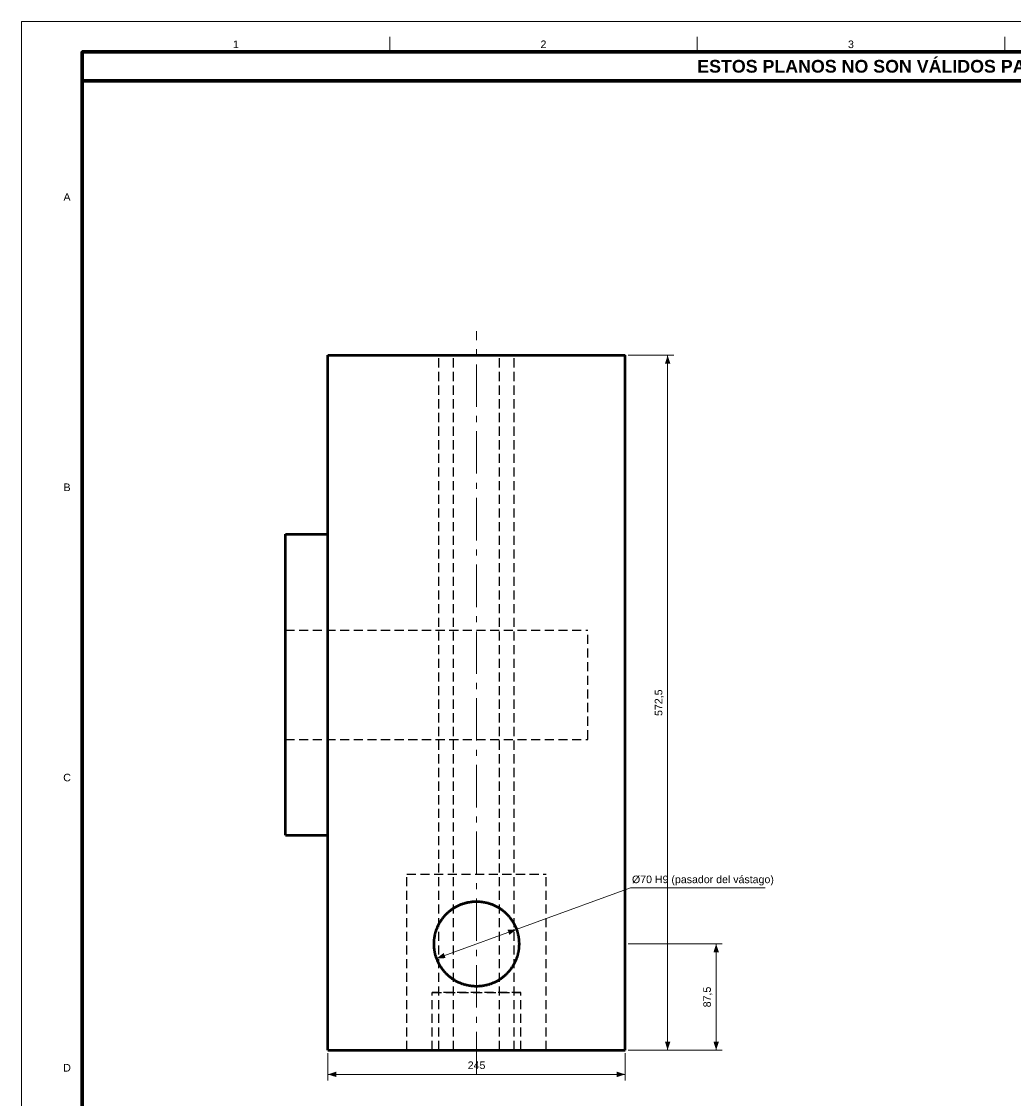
# Model space of a CAD drawing. Header units: millimetres. Extents: x 0 to 841, y 0 to 594.
# Tile 2 of 4: x 0 to 327, y 239 to 594. Entities that reach past the tile are written whole.
import ezdxf
from ezdxf.enums import TextEntityAlignment as Align

# ---------------------------------------------------------------- set-up
doc = ezdxf.new("R2010")
doc.units = ezdxf.units.MM
doc.linetypes.add('EJE', pattern=[22, 14, -3, 2, -3])
doc.linetypes.add('OCULTO', pattern=[4.5, 3, -1.5])
for name, color, linetype, lineweight in [('COTA', 7, 'CONTINUOUS', 18), ('EJE', 7, 'EJE', 18), ('FINA', 7, 'CONTINUOUS', 18), ('MARCO', 7, 'CONTINUOUS', 70), ('OCU', 7, 'OCULTO', 25), ('TXT', 7, 'CONTINUOUS', 25), ('VIS', 7, 'CONTINUOUS', 50)]:
    doc.layers.add(name, color=color, linetype=linetype, lineweight=lineweight)
doc.styles.add('STD', font='LiberationSans-Regular.ttf')
doc.styles.add('STDB', font='LiberationSans-Bold.ttf')

msp = doc.modelspace()

# ---------------------------------------------------------------- linework, layer by layer
at = {"layer": 'COTA'}
for p, q in [((200, 484), (215, 484)), ((213, 255), (213, 484)), ((136.84, 285.21), (200.74, 308.47)), ((200.74, 308.47), (245.14, 308.47)), ((200, 290), (231, 290)), ((229, 255), (229, 290)), ((101, 254), (101, 245)), ((199, 254), (199, 245)), ((200, 255), (215, 255)), ((200, 255), (231, 255)), ((101, 247), (199, 247))]:
    msp.add_line(p, q, dxfattribs=at)
for points in [[(213, 484), (212.1, 481.2), (213.9, 481.2)], [(163.16, 294.79), (160.22, 294.68), (160.83, 292.98)], [(229, 290), (228.1, 287.2), (229.9, 287.2)], [(136.84, 285.21), (139.78, 285.32), (139.17, 287.02)], [(213, 255), (213.9, 257.8), (212.1, 257.8)], [(229, 255), (229.9, 257.8), (228.1, 257.8)], [(101, 247), (103.8, 246.1), (103.8, 247.9)], [(199, 247), (196.2, 247.9), (196.2, 246.1)]]:
    msp.add_solid(points, dxfattribs=at)
at = {"layer": 'EJE'}
msp.add_line((150, 247), (150, 492), dxfattribs=at)
at = {"layer": 'FINA'}
for p, q in [((121.38, 584), (121.38, 589)), ((222.75, 584), (222.75, 589)), ((324.12, 584), (324.12, 589))]:
    msp.add_line(p, q, dxfattribs=at)
msp.add_lwpolyline([(0, 0), (841, 0), (841, 594), (0, 594)], close=True, dxfattribs=at)
at = {"layer": 'MARCO'}
for points in [[(20, 10), (831, 10), (831, 584), (20, 584)], [(20, 574.5), (831, 574.5), (831, 584), (20, 584)]]:
    msp.add_lwpolyline(points, close=True, dxfattribs=at)
at = {"layer": 'OCU'}
for points in [[(101, 484), (142.4, 484)], [(101, 425), (101, 484)], [(137.6, 255), (137.6, 484)], [(137.6, 255), (137.6, 484)], [(137.6, 484), (142.4, 484)], [(137.6, 484), (162.4, 484)], [(142.4, 255), (142.4, 484)], [(142.4, 255), (142.4, 484)], [(157.6, 484), (199, 484)], [(157.6, 484), (162.4, 484)], [(157.6, 255), (157.6, 484)], [(157.6, 255), (157.6, 484)], [(162.4, 255), (162.4, 484)], [(162.4, 255), (162.4, 484)], [(199, 255), (199, 484)], [(87, 425), (101, 425)], [(87, 325.8), (87, 425)], [(101, 325.8), (101, 425)], [(87, 393.4), (87, 357.4)], [(87, 393.4), (87, 357.4)], [(87, 393.4), (186.74, 393.4)], [(87, 393.4), (186.74, 393.4)], [(186.74, 357.4), (186.74, 393.4)], [(186.74, 357.4), (186.74, 393.4)], [(87, 357.4), (186.74, 357.4)], [(87, 357.4), (186.74, 357.4)], [(87, 325.8), (101, 325.8)], [(101, 255), (101, 325.8)], [(127, 255), (127, 313)], [(127, 313), (173, 313)], [(127, 255), (127, 313)], [(127, 313), (173, 313)], [(173, 255), (173, 313)], [(173, 255), (173, 313)], [(164, 290), (164, 289.76), (163.99, 289.52), (163.98, 289.28), (163.97, 289.04), (163.95, 288.8), (163.93, 288.56), (163.9, 288.32), (163.87, 288.08), (163.83, 287.85), (163.79, 287.61), (163.75, 287.37), (163.7, 287.14), (163.65, 286.9), (163.6, 286.67), (163.54, 286.43), (163.48, 286.2), (163.41, 285.97), (163.34, 285.74), (163.26, 285.51), (163.18, 285.29), (163.1, 285.06), (163.01, 284.84), (162.92, 284.61), (162.83, 284.39), (162.73, 284.17), (162.63, 283.96), (162.52, 283.74), (162.41, 283.53), (162.3, 283.31), (162.18, 283.1), (162.06, 282.9), (161.94, 282.69), (161.81, 282.49), (161.68, 282.28), (161.55, 282.09), (161.41, 281.89), (161.27, 281.69), (161.13, 281.5), (160.98, 281.31), (160.83, 281.12), (160.67, 280.94), (160.52, 280.76), (160.36, 280.58), (160.19, 280.4), (160.03, 280.23), (159.86, 280.06), (159.68, 279.89), (159.51, 279.73), (159.33, 279.56), (159.15, 279.41), (158.97, 279.25), (158.78, 279.1), (158.59, 278.95), (158.4, 278.8), (158.21, 278.66), (158.01, 278.52), (157.82, 278.38), (157.61, 278.25), (157.41, 278.12), (157.21, 278), (157, 277.88), (156.79, 277.76), (156.58, 277.64), (156.37, 277.53), (156.15, 277.42), (155.93, 277.32), (155.72, 277.22), (155.5, 277.12), (155.27, 277.03), (155.05, 276.94), (154.83, 276.86), (154.6, 276.78), (154.37, 276.7), (154.14, 276.63), (153.91, 276.56), (153.68, 276.49), (153.45, 276.43), (153.22, 276.37), (152.98, 276.32), (152.75, 276.27), (152.51, 276.23), (152.27, 276.19), (152.04, 276.15), (151.8, 276.12), (151.56, 276.09), (151.32, 276.06), (151.08, 276.04), (150.84, 276.03), (150.6, 276.01), (150.36, 276), (150.12, 276), (149.88, 276), (149.64, 276), (149.4, 276.01), (149.16, 276.03), (148.92, 276.04), (148.68, 276.06), (148.44, 276.09), (148.2, 276.12), (147.96, 276.15), (147.73, 276.19), (147.49, 276.23), (147.25, 276.27), (147.02, 276.32), (146.78, 276.37), (146.55, 276.43), (146.32, 276.49), (146.09, 276.56), (145.86, 276.63), (145.63, 276.7), (145.4, 276.78), (145.17, 276.86), (144.95, 276.94), (144.73, 277.03), (144.5, 277.12), (144.28, 277.22), (144.07, 277.32), (143.85, 277.42), (143.63, 277.53), (143.42, 277.64), (143.21, 277.76), (143, 277.88), (142.79, 278), (142.59, 278.12), (142.39, 278.25), (142.18, 278.38), (141.99, 278.52), (141.79, 278.66), (141.6, 278.8), (141.41, 278.95), (141.22, 279.1), (141.03, 279.25), (140.85, 279.41), (140.67, 279.56), (140.49, 279.73), (140.32, 279.89), (140.14, 280.06), (139.97, 280.23), (139.81, 280.4), (139.64, 280.58), (139.48, 280.76), (139.33, 280.94), (139.17, 281.12), (139.02, 281.31), (138.87, 281.5), (138.73, 281.69), (138.59, 281.89), (138.45, 282.09), (138.32, 282.28), (138.19, 282.49), (138.06, 282.69), (137.94, 282.9), (137.82, 283.1), (137.7, 283.31), (137.59, 283.53), (137.48, 283.74), (137.37, 283.96), (137.27, 284.17), (137.17, 284.39), (137.08, 284.61), (136.99, 284.84), (136.9, 285.06), (136.82, 285.29), (136.74, 285.51), (136.66, 285.74), (136.59, 285.97), (136.52, 286.2), (136.46, 286.43), (136.4, 286.67), (136.35, 286.9), (136.3, 287.14), (136.25, 287.37), (136.21, 287.61), (136.17, 287.85), (136.13, 288.08), (136.1, 288.32), (136.07, 288.56), (136.05, 288.8), (136.03, 289.04), (136.02, 289.28), (136.01, 289.52), (136, 289.76), (136, 290), (136, 290.24), (136.01, 290.48), (136.02, 290.72), (136.03, 290.96), (136.05, 291.2), (136.07, 291.44), (136.1, 291.68), (136.13, 291.92), (136.17, 292.15), (136.21, 292.39), (136.25, 292.63), (136.3, 292.86), (136.35, 293.1), (136.4, 293.33), (136.46, 293.57), (136.52, 293.8), (136.59, 294.03), (136.66, 294.26), (136.74, 294.49), (136.82, 294.71), (136.9, 294.94), (136.99, 295.16), (137.08, 295.39), (137.17, 295.61), (137.27, 295.83), (137.37, 296.04), (137.48, 296.26), (137.59, 296.47), (137.7, 296.69), (137.82, 296.9), (137.94, 297.1), (138.06, 297.31), (138.19, 297.51), (138.32, 297.72), (138.45, 297.91), (138.59, 298.11), (138.73, 298.31), (138.87, 298.5), (139.02, 298.69), (139.17, 298.88), (139.33, 299.06), (139.48, 299.24), (139.64, 299.42), (139.81, 299.6), (139.97, 299.77), (140.14, 299.94), (140.32, 300.11), (140.49, 300.27), (140.67, 300.44), (140.85, 300.59), (141.03, 300.75), (141.22, 300.9), (141.41, 301.05), (141.6, 301.2), (141.79, 301.34), (141.99, 301.48), (142.18, 301.62), (142.39, 301.75), (142.59, 301.88), (142.79, 302), (143, 302.12), (143.21, 302.24), (143.42, 302.36), (143.63, 302.47), (143.85, 302.58), (144.07, 302.68), (144.28, 302.78), (144.5, 302.88), (144.73, 302.97), (144.95, 303.06), (145.17, 303.14), (145.4, 303.22), (145.63, 303.3), (145.86, 303.37), (146.09, 303.44), (146.32, 303.51), (146.55, 303.57), (146.78, 303.63), (147.02, 303.68), (147.25, 303.73), (147.49, 303.77), (147.73, 303.81), (147.96, 303.85), (148.2, 303.88), (148.44, 303.91), (148.68, 303.94), (148.92, 303.96), (149.16, 303.97), (149.4, 303.99), (149.64, 304), (149.88, 304), (150.12, 304), (150.36, 304), (150.6, 303.99), (150.84, 303.97), (151.08, 303.96), (151.32, 303.94), (151.56, 303.91), (151.8, 303.88), (152.04, 303.85), (152.27, 303.81), (152.51, 303.77), (152.75, 303.73), (152.98, 303.68), (153.22, 303.63), (153.45, 303.57), (153.68, 303.51), (153.91, 303.44), (154.14, 303.37), (154.37, 303.3), (154.6, 303.22), (154.83, 303.14), (155.05, 303.06), (155.27, 302.97), (155.5, 302.88), (155.72, 302.78), (155.93, 302.68), (156.15, 302.58), (156.37, 302.47), (156.58, 302.36), (156.79, 302.24), (157, 302.12), (157.21, 302), (157.41, 301.88), (157.61, 301.75), (157.82, 301.62), (158.01, 301.48), (158.21, 301.34), (158.4, 301.2), (158.59, 301.05), (158.78, 300.9), (158.97, 300.75), (159.15, 300.59), (159.33, 300.44), (159.51, 300.27), (159.68, 300.11), (159.86, 299.94), (160.03, 299.77), (160.19, 299.6), (160.36, 299.42), (160.52, 299.24), (160.67, 299.06), (160.83, 298.88), (160.98, 298.69), (161.13, 298.5), (161.27, 298.31), (161.41, 298.11), (161.55, 297.91), (161.68, 297.72), (161.81, 297.51), (161.94, 297.31), (162.06, 297.1), (162.18, 296.9), (162.3, 296.69), (162.41, 296.47), (162.52, 296.26), (162.63, 296.04), (162.73, 295.83), (162.83, 295.61), (162.92, 295.39), (163.01, 295.16), (163.1, 294.94), (163.18, 294.71), (163.26, 294.49), (163.34, 294.26), (163.41, 294.03), (163.48, 293.8), (163.54, 293.57), (163.6, 293.33), (163.65, 293.1), (163.7, 292.86), (163.75, 292.63), (163.79, 292.39), (163.83, 292.15), (163.87, 291.92), (163.9, 291.68), (163.93, 291.44), (163.95, 291.2), (163.97, 290.96), (163.98, 290.72), (163.99, 290.48), (164, 290.24), (164, 290)], [(164, 290), (164, 289.76), (163.99, 289.52), (163.98, 289.28), (163.97, 289.04), (163.95, 288.8), (163.93, 288.56), (163.9, 288.32), (163.87, 288.08), (163.83, 287.85), (163.79, 287.61), (163.75, 287.37), (163.7, 287.14), (163.65, 286.9), (163.6, 286.67), (163.54, 286.43), (163.48, 286.2), (163.41, 285.97), (163.34, 285.74), (163.26, 285.51), (163.18, 285.29), (163.1, 285.06), (163.01, 284.84), (162.92, 284.61), (162.83, 284.39), (162.73, 284.17), (162.63, 283.96), (162.52, 283.74), (162.41, 283.53), (162.3, 283.31), (162.18, 283.1), (162.06, 282.9), (161.94, 282.69), (161.81, 282.49), (161.68, 282.28), (161.55, 282.09), (161.41, 281.89), (161.27, 281.69), (161.13, 281.5), (160.98, 281.31), (160.83, 281.12), (160.67, 280.94), (160.52, 280.76), (160.36, 280.58), (160.19, 280.4), (160.03, 280.23), (159.86, 280.06), (159.68, 279.89), (159.51, 279.73), (159.33, 279.56), (159.15, 279.41), (158.97, 279.25), (158.78, 279.1), (158.59, 278.95), (158.4, 278.8), (158.21, 278.66), (158.01, 278.52), (157.82, 278.38), (157.61, 278.25), (157.41, 278.12), (157.21, 278), (157, 277.88), (156.79, 277.76), (156.58, 277.64), (156.37, 277.53), (156.15, 277.42), (155.93, 277.32), (155.72, 277.22), (155.5, 277.12), (155.27, 277.03), (155.05, 276.94), (154.83, 276.86), (154.6, 276.78), (154.37, 276.7), (154.14, 276.63), (153.91, 276.56), (153.68, 276.49), (153.45, 276.43), (153.22, 276.37), (152.98, 276.32), (152.75, 276.27), (152.51, 276.23), (152.27, 276.19), (152.04, 276.15), (151.8, 276.12), (151.56, 276.09), (151.32, 276.06), (151.08, 276.04), (150.84, 276.03), (150.6, 276.01), (150.36, 276), (150.12, 276), (149.88, 276), (149.64, 276), (149.4, 276.01), (149.16, 276.03), (148.92, 276.04), (148.68, 276.06), (148.44, 276.09), (148.2, 276.12), (147.96, 276.15), (147.73, 276.19), (147.49, 276.23), (147.25, 276.27), (147.02, 276.32), (146.78, 276.37), (146.55, 276.43), (146.32, 276.49), (146.09, 276.56), (145.86, 276.63), (145.63, 276.7), (145.4, 276.78), (145.17, 276.86), (144.95, 276.94), (144.73, 277.03), (144.5, 277.12), (144.28, 277.22), (144.07, 277.32), (143.85, 277.42), (143.63, 277.53), (143.42, 277.64), (143.21, 277.76), (143, 277.88), (142.79, 278), (142.59, 278.12), (142.39, 278.25), (142.18, 278.38), (141.99, 278.52), (141.79, 278.66), (141.6, 278.8), (141.41, 278.95), (141.22, 279.1), (141.03, 279.25), (140.85, 279.41), (140.67, 279.56), (140.49, 279.73), (140.32, 279.89), (140.14, 280.06), (139.97, 280.23), (139.81, 280.4), (139.64, 280.58), (139.48, 280.76), (139.33, 280.94), (139.17, 281.12), (139.02, 281.31), (138.87, 281.5), (138.73, 281.69), (138.59, 281.89), (138.45, 282.09), (138.32, 282.28), (138.19, 282.49), (138.06, 282.69), (137.94, 282.9), (137.82, 283.1), (137.7, 283.31), (137.59, 283.53), (137.48, 283.74), (137.37, 283.96), (137.27, 284.17), (137.17, 284.39), (137.08, 284.61), (136.99, 284.84), (136.9, 285.06), (136.82, 285.29), (136.74, 285.51), (136.66, 285.74), (136.59, 285.97), (136.52, 286.2), (136.46, 286.43), (136.4, 286.67), (136.35, 286.9), (136.3, 287.14), (136.25, 287.37), (136.21, 287.61), (136.17, 287.85), (136.13, 288.08), (136.1, 288.32), (136.07, 288.56), (136.05, 288.8), (136.03, 289.04), (136.02, 289.28), (136.01, 289.52), (136, 289.76), (136, 290), (136, 290.24), (136.01, 290.48), (136.02, 290.72), (136.03, 290.96), (136.05, 291.2), (136.07, 291.44), (136.1, 291.68), (136.13, 291.92), (136.17, 292.15), (136.21, 292.39), (136.25, 292.63), (136.3, 292.86), (136.35, 293.1), (136.4, 293.33), (136.46, 293.57), (136.52, 293.8), (136.59, 294.03), (136.66, 294.26), (136.74, 294.49), (136.82, 294.71), (136.9, 294.94), (136.99, 295.16), (137.08, 295.39), (137.17, 295.61), (137.27, 295.83), (137.37, 296.04), (137.48, 296.26), (137.59, 296.47), (137.7, 296.69), (137.82, 296.9), (137.94, 297.1), (138.06, 297.31), (138.19, 297.51), (138.32, 297.72), (138.45, 297.91), (138.59, 298.11), (138.73, 298.31), (138.87, 298.5), (139.02, 298.69), (139.17, 298.88), (139.33, 299.06), (139.48, 299.24), (139.64, 299.42), (139.81, 299.6), (139.97, 299.77), (140.14, 299.94), (140.32, 300.11), (140.49, 300.27), (140.67, 300.44), (140.85, 300.59), (141.03, 300.75), (141.22, 300.9), (141.41, 301.05), (141.6, 301.2), (141.79, 301.34), (141.99, 301.48), (142.18, 301.62), (142.39, 301.75), (142.59, 301.88), (142.79, 302), (143, 302.12), (143.21, 302.24), (143.42, 302.36), (143.63, 302.47), (143.85, 302.58), (144.07, 302.68), (144.28, 302.78), (144.5, 302.88), (144.73, 302.97), (144.95, 303.06), (145.17, 303.14), (145.4, 303.22), (145.63, 303.3), (145.86, 303.37), (146.09, 303.44), (146.32, 303.51), (146.55, 303.57), (146.78, 303.63), (147.02, 303.68), (147.25, 303.73), (147.49, 303.77), (147.73, 303.81), (147.96, 303.85), (148.2, 303.88), (148.44, 303.91), (148.68, 303.94), (148.92, 303.96), (149.16, 303.97), (149.4, 303.99), (149.64, 304), (149.88, 304), (150.12, 304), (150.36, 304), (150.6, 303.99), (150.84, 303.97), (151.08, 303.96), (151.32, 303.94), (151.56, 303.91), (151.8, 303.88), (152.04, 303.85), (152.27, 303.81), (152.51, 303.77), (152.75, 303.73), (152.98, 303.68), (153.22, 303.63), (153.45, 303.57), (153.68, 303.51), (153.91, 303.44), (154.14, 303.37), (154.37, 303.3), (154.6, 303.22), (154.83, 303.14), (155.05, 303.06), (155.27, 302.97), (155.5, 302.88), (155.72, 302.78), (155.93, 302.68), (156.15, 302.58), (156.37, 302.47), (156.58, 302.36), (156.79, 302.24), (157, 302.12), (157.21, 302), (157.41, 301.88), (157.61, 301.75), (157.82, 301.62), (158.01, 301.48), (158.21, 301.34), (158.4, 301.2), (158.59, 301.05), (158.78, 300.9), (158.97, 300.75), (159.15, 300.59), (159.33, 300.44), (159.51, 300.27), (159.68, 300.11), (159.86, 299.94), (160.03, 299.77), (160.19, 299.6), (160.36, 299.42), (160.52, 299.24), (160.67, 299.06), (160.83, 298.88), (160.98, 298.69), (161.13, 298.5), (161.27, 298.31), (161.41, 298.11), (161.55, 297.91), (161.68, 297.72), (161.81, 297.51), (161.94, 297.31), (162.06, 297.1), (162.18, 296.9), (162.3, 296.69), (162.41, 296.47), (162.52, 296.26), (162.63, 296.04), (162.73, 295.83), (162.83, 295.61), (162.92, 295.39), (163.01, 295.16), (163.1, 294.94), (163.18, 294.71), (163.26, 294.49), (163.34, 294.26), (163.41, 294.03), (163.48, 293.8), (163.54, 293.57), (163.6, 293.33), (163.65, 293.1), (163.7, 292.86), (163.75, 292.63), (163.79, 292.39), (163.83, 292.15), (163.87, 291.92), (163.9, 291.68), (163.93, 291.44), (163.95, 291.2), (163.97, 290.96), (163.98, 290.72), (163.99, 290.48), (164, 290.24), (164, 290)], [(164, 290), (164, 290.24), (163.99, 290.48), (163.98, 290.72), (163.97, 290.96), (163.95, 291.2), (163.93, 291.44), (163.9, 291.68), (163.87, 291.92), (163.83, 292.15), (163.79, 292.39), (163.75, 292.63), (163.7, 292.86), (163.65, 293.1), (163.6, 293.33), (163.54, 293.57), (163.48, 293.8), (163.41, 294.03), (163.34, 294.26), (163.26, 294.49), (163.18, 294.71), (163.1, 294.94), (163.01, 295.16), (162.92, 295.39), (162.83, 295.61), (162.73, 295.83), (162.63, 296.04), (162.52, 296.26), (162.41, 296.47), (162.3, 296.69), (162.18, 296.9), (162.06, 297.1), (161.94, 297.31), (161.81, 297.51), (161.68, 297.72), (161.55, 297.91), (161.41, 298.11), (161.27, 298.31), (161.13, 298.5), (160.98, 298.69), (160.83, 298.88), (160.67, 299.06), (160.52, 299.24), (160.36, 299.42), (160.19, 299.6), (160.03, 299.77), (159.86, 299.94), (159.68, 300.11), (159.51, 300.27), (159.33, 300.44), (159.15, 300.59), (158.97, 300.75), (158.78, 300.9), (158.59, 301.05), (158.4, 301.2), (158.21, 301.34), (158.01, 301.48), (157.82, 301.62), (157.61, 301.75), (157.41, 301.88), (157.21, 302), (157, 302.12), (156.79, 302.24), (156.58, 302.36), (156.37, 302.47), (156.15, 302.58), (155.93, 302.68), (155.72, 302.78), (155.5, 302.88), (155.27, 302.97), (155.05, 303.06), (154.83, 303.14), (154.6, 303.22), (154.37, 303.3), (154.14, 303.37), (153.91, 303.44), (153.68, 303.51), (153.45, 303.57), (153.22, 303.63), (152.98, 303.68), (152.75, 303.73), (152.51, 303.77), (152.27, 303.81), (152.04, 303.85), (151.8, 303.88), (151.56, 303.91), (151.32, 303.94), (151.08, 303.96), (150.84, 303.97), (150.6, 303.99), (150.36, 304), (150.12, 304), (149.88, 304), (149.64, 304), (149.4, 303.99), (149.16, 303.97), (148.92, 303.96), (148.68, 303.94), (148.44, 303.91), (148.2, 303.88), (147.96, 303.85), (147.73, 303.81), (147.49, 303.77), (147.25, 303.73), (147.02, 303.68), (146.78, 303.63), (146.55, 303.57), (146.32, 303.51), (146.09, 303.44), (145.86, 303.37), (145.63, 303.3), (145.4, 303.22), (145.17, 303.14), (144.95, 303.06), (144.73, 302.97), (144.5, 302.88), (144.28, 302.78), (144.07, 302.68), (143.85, 302.58), (143.63, 302.47), (143.42, 302.36), (143.21, 302.24), (143, 302.12), (142.79, 302), (142.59, 301.88), (142.39, 301.75), (142.18, 301.62), (141.99, 301.48), (141.79, 301.34), (141.6, 301.2), (141.41, 301.05), (141.22, 300.9), (141.03, 300.75), (140.85, 300.59), (140.67, 300.44), (140.49, 300.27), (140.32, 300.11), (140.14, 299.94), (139.97, 299.77), (139.81, 299.6), (139.64, 299.42), (139.48, 299.24), (139.33, 299.06), (139.17, 298.88), (139.02, 298.69), (138.87, 298.5), (138.73, 298.31), (138.59, 298.11), (138.45, 297.91), (138.32, 297.72), (138.19, 297.51), (138.06, 297.31), (137.94, 297.1), (137.82, 296.9), (137.7, 296.69), (137.59, 296.47), (137.48, 296.26), (137.37, 296.04), (137.27, 295.83), (137.17, 295.61), (137.08, 295.39), (136.99, 295.16), (136.9, 294.94), (136.82, 294.71), (136.74, 294.49), (136.66, 294.26), (136.59, 294.03), (136.52, 293.8), (136.46, 293.57), (136.4, 293.33), (136.35, 293.1), (136.3, 292.86), (136.25, 292.63), (136.21, 292.39), (136.17, 292.15), (136.13, 291.92), (136.1, 291.68), (136.07, 291.44), (136.05, 291.2), (136.03, 290.96), (136.02, 290.72), (136.01, 290.48), (136, 290.24), (136, 290), (136, 289.76), (136.01, 289.52), (136.02, 289.28), (136.03, 289.04), (136.05, 288.8), (136.07, 288.56), (136.1, 288.32), (136.13, 288.08), (136.17, 287.85), (136.21, 287.61), (136.25, 287.37), (136.3, 287.14), (136.35, 286.9), (136.4, 286.67), (136.46, 286.43), (136.52, 286.2), (136.59, 285.97), (136.66, 285.74), (136.74, 285.51), (136.82, 285.29), (136.9, 285.06), (136.99, 284.84), (137.08, 284.61), (137.17, 284.39), (137.27, 284.17), (137.37, 283.96), (137.48, 283.74), (137.59, 283.53), (137.7, 283.31), (137.82, 283.1), (137.94, 282.9), (138.06, 282.69), (138.19, 282.49), (138.32, 282.28), (138.45, 282.09), (138.59, 281.89), (138.73, 281.69), (138.87, 281.5), (139.02, 281.31), (139.17, 281.12), (139.33, 280.94), (139.48, 280.76), (139.64, 280.58), (139.81, 280.4), (139.97, 280.23), (140.14, 280.06), (140.32, 279.89), (140.49, 279.73), (140.67, 279.56), (140.85, 279.41), (141.03, 279.25), (141.22, 279.1), (141.41, 278.95), (141.6, 278.8), (141.79, 278.66), (141.99, 278.52), (142.18, 278.38), (142.39, 278.25), (142.59, 278.12), (142.79, 278), (143, 277.88), (143.21, 277.76), (143.42, 277.64), (143.63, 277.53), (143.85, 277.42), (144.07, 277.32), (144.28, 277.22), (144.5, 277.12), (144.73, 277.03), (144.95, 276.94), (145.17, 276.86), (145.4, 276.78), (145.63, 276.7), (145.86, 276.63), (146.09, 276.56), (146.32, 276.49), (146.55, 276.43), (146.78, 276.37), (147.02, 276.32), (147.25, 276.27), (147.49, 276.23), (147.73, 276.19), (147.96, 276.15), (148.2, 276.12), (148.44, 276.09), (148.68, 276.06), (148.92, 276.04), (149.16, 276.03), (149.4, 276.01), (149.64, 276), (149.88, 276), (150.12, 276), (150.36, 276), (150.6, 276.01), (150.84, 276.03), (151.08, 276.04), (151.32, 276.06), (151.56, 276.09), (151.8, 276.12), (152.04, 276.15), (152.27, 276.19), (152.51, 276.23), (152.75, 276.27), (152.98, 276.32), (153.22, 276.37), (153.45, 276.43), (153.68, 276.49), (153.91, 276.56), (154.14, 276.63), (154.37, 276.7), (154.6, 276.78), (154.83, 276.86), (155.05, 276.94), (155.27, 277.03), (155.5, 277.12), (155.72, 277.22), (155.93, 277.32), (156.15, 277.42), (156.37, 277.53), (156.58, 277.64), (156.79, 277.76), (157, 277.88), (157.21, 278), (157.41, 278.12), (157.61, 278.25), (157.82, 278.38), (158.01, 278.52), (158.21, 278.66), (158.4, 278.8), (158.59, 278.95), (158.78, 279.1), (158.97, 279.25), (159.15, 279.41), (159.33, 279.56), (159.51, 279.73), (159.68, 279.89), (159.86, 280.06), (160.03, 280.23), (160.19, 280.4), (160.36, 280.58), (160.52, 280.76), (160.67, 280.94), (160.83, 281.12), (160.98, 281.31), (161.13, 281.5), (161.27, 281.69), (161.41, 281.89), (161.55, 282.09), (161.68, 282.28), (161.81, 282.49), (161.94, 282.69), (162.06, 282.9), (162.18, 283.1), (162.3, 283.31), (162.41, 283.53), (162.52, 283.74), (162.63, 283.96), (162.73, 284.17), (162.83, 284.39), (162.92, 284.61), (163.01, 284.84), (163.1, 285.06), (163.18, 285.29), (163.26, 285.51), (163.34, 285.74), (163.41, 285.97), (163.48, 286.2), (163.54, 286.43), (163.6, 286.67), (163.65, 286.9), (163.7, 287.14), (163.75, 287.37), (163.79, 287.61), (163.83, 287.85), (163.87, 288.08), (163.9, 288.32), (163.93, 288.56), (163.95, 288.8), (163.97, 289.04), (163.98, 289.28), (163.99, 289.52), (164, 289.76), (164, 290)], [(164.6, 274), (135.4, 274)], [(135.4, 255), (135.4, 274)], [(135.4, 255), (135.4, 274)], [(135.4, 274), (164.6, 274)], [(164.6, 274), (135.4, 274)], [(135.4, 255), (135.4, 274)], [(135.4, 255), (135.4, 274)], [(135.4, 274), (164.6, 274)], [(164.6, 255), (164.6, 274)], [(164.6, 255), (164.6, 274)], [(164.6, 255), (164.6, 274)], [(164.6, 255), (164.6, 274)], [(101, 255), (142.4, 255)], [(127, 255), (135.4, 255)], [(127, 255), (135.4, 255)], [(135.4, 255), (164.6, 255)], [(135.4, 255), (164.6, 255)], [(137.6, 255), (162.4, 255)], [(137.6, 255), (142.4, 255)], [(157.6, 255), (162.4, 255)], [(157.6, 255), (199, 255)], [(164.6, 255), (173, 255)], [(164.6, 255), (173, 255)]]:
    msp.add_lwpolyline(points, dxfattribs=at)
at = {"layer": 'VIS'}
for points in [[(101, 484), (199, 484)], [(101, 425), (101, 484)], [(199, 255), (199, 484)], [(87, 425), (101, 425)], [(87, 325.8), (87, 425)], [(101, 325.8), (101, 425)], [(87, 325.8), (101, 325.8)], [(101, 255), (101, 325.8)], [(164, 290), (164, 289.76), (163.99, 289.52), (163.98, 289.28), (163.97, 289.04), (163.95, 288.8), (163.93, 288.56), (163.9, 288.32), (163.87, 288.08), (163.83, 287.85), (163.79, 287.61), (163.75, 287.37), (163.7, 287.14), (163.65, 286.9), (163.6, 286.67), (163.54, 286.43), (163.48, 286.2), (163.41, 285.97), (163.34, 285.74), (163.26, 285.51), (163.18, 285.29), (163.1, 285.06), (163.01, 284.84), (162.92, 284.61), (162.83, 284.39), (162.73, 284.17), (162.63, 283.96), (162.52, 283.74), (162.41, 283.53), (162.3, 283.31), (162.18, 283.1), (162.06, 282.9), (161.94, 282.69), (161.81, 282.49), (161.68, 282.28), (161.55, 282.09), (161.41, 281.89), (161.27, 281.69), (161.13, 281.5), (160.98, 281.31), (160.83, 281.12), (160.67, 280.94), (160.52, 280.76), (160.36, 280.58), (160.19, 280.4), (160.03, 280.23), (159.86, 280.06), (159.68, 279.89), (159.51, 279.73), (159.33, 279.56), (159.15, 279.41), (158.97, 279.25), (158.78, 279.1), (158.59, 278.95), (158.4, 278.8), (158.21, 278.66), (158.01, 278.52), (157.82, 278.38), (157.61, 278.25), (157.41, 278.12), (157.21, 278), (157, 277.88), (156.79, 277.76), (156.58, 277.64), (156.37, 277.53), (156.15, 277.42), (155.93, 277.32), (155.72, 277.22), (155.5, 277.12), (155.27, 277.03), (155.05, 276.94), (154.83, 276.86), (154.6, 276.78), (154.37, 276.7), (154.14, 276.63), (153.91, 276.56), (153.68, 276.49), (153.45, 276.43), (153.22, 276.37), (152.98, 276.32), (152.75, 276.27), (152.51, 276.23), (152.27, 276.19), (152.04, 276.15), (151.8, 276.12), (151.56, 276.09), (151.32, 276.06), (151.08, 276.04), (150.84, 276.03), (150.6, 276.01), (150.36, 276), (150.12, 276), (149.88, 276), (149.64, 276), (149.4, 276.01), (149.16, 276.03), (148.92, 276.04), (148.68, 276.06), (148.44, 276.09), (148.2, 276.12), (147.96, 276.15), (147.73, 276.19), (147.49, 276.23), (147.25, 276.27), (147.02, 276.32), (146.78, 276.37), (146.55, 276.43), (146.32, 276.49), (146.09, 276.56), (145.86, 276.63), (145.63, 276.7), (145.4, 276.78), (145.17, 276.86), (144.95, 276.94), (144.73, 277.03), (144.5, 277.12), (144.28, 277.22), (144.07, 277.32), (143.85, 277.42), (143.63, 277.53), (143.42, 277.64), (143.21, 277.76), (143, 277.88), (142.79, 278), (142.59, 278.12), (142.39, 278.25), (142.18, 278.38), (141.99, 278.52), (141.79, 278.66), (141.6, 278.8), (141.41, 278.95), (141.22, 279.1), (141.03, 279.25), (140.85, 279.41), (140.67, 279.56), (140.49, 279.73), (140.32, 279.89), (140.14, 280.06), (139.97, 280.23), (139.81, 280.4), (139.64, 280.58), (139.48, 280.76), (139.33, 280.94), (139.17, 281.12), (139.02, 281.31), (138.87, 281.5), (138.73, 281.69), (138.59, 281.89), (138.45, 282.09), (138.32, 282.28), (138.19, 282.49), (138.06, 282.69), (137.94, 282.9), (137.82, 283.1), (137.7, 283.31), (137.59, 283.53), (137.48, 283.74), (137.37, 283.96), (137.27, 284.17), (137.17, 284.39), (137.08, 284.61), (136.99, 284.84), (136.9, 285.06), (136.82, 285.29), (136.74, 285.51), (136.66, 285.74), (136.59, 285.97), (136.52, 286.2), (136.46, 286.43), (136.4, 286.67), (136.35, 286.9), (136.3, 287.14), (136.25, 287.37), (136.21, 287.61), (136.17, 287.85), (136.13, 288.08), (136.1, 288.32), (136.07, 288.56), (136.05, 288.8), (136.03, 289.04), (136.02, 289.28), (136.01, 289.52), (136, 289.76), (136, 290), (136, 290.24), (136.01, 290.48), (136.02, 290.72), (136.03, 290.96), (136.05, 291.2), (136.07, 291.44), (136.1, 291.68), (136.13, 291.92), (136.17, 292.15), (136.21, 292.39), (136.25, 292.63), (136.3, 292.86), (136.35, 293.1), (136.4, 293.33), (136.46, 293.57), (136.52, 293.8), (136.59, 294.03), (136.66, 294.26), (136.74, 294.49), (136.82, 294.71), (136.9, 294.94), (136.99, 295.16), (137.08, 295.39), (137.17, 295.61), (137.27, 295.83), (137.37, 296.04), (137.48, 296.26), (137.59, 296.47), (137.7, 296.69), (137.82, 296.9), (137.94, 297.1), (138.06, 297.31), (138.19, 297.51), (138.32, 297.72), (138.45, 297.91), (138.59, 298.11), (138.73, 298.31), (138.87, 298.5), (139.02, 298.69), (139.17, 298.88), (139.33, 299.06), (139.48, 299.24), (139.64, 299.42), (139.81, 299.6), (139.97, 299.77), (140.14, 299.94), (140.32, 300.11), (140.49, 300.27), (140.67, 300.44), (140.85, 300.59), (141.03, 300.75), (141.22, 300.9), (141.41, 301.05), (141.6, 301.2), (141.79, 301.34), (141.99, 301.48), (142.18, 301.62), (142.39, 301.75), (142.59, 301.88), (142.79, 302), (143, 302.12), (143.21, 302.24), (143.42, 302.36), (143.63, 302.47), (143.85, 302.58), (144.07, 302.68), (144.28, 302.78), (144.5, 302.88), (144.73, 302.97), (144.95, 303.06), (145.17, 303.14), (145.4, 303.22), (145.63, 303.3), (145.86, 303.37), (146.09, 303.44), (146.32, 303.51), (146.55, 303.57), (146.78, 303.63), (147.02, 303.68), (147.25, 303.73), (147.49, 303.77), (147.73, 303.81), (147.96, 303.85), (148.2, 303.88), (148.44, 303.91), (148.68, 303.94), (148.92, 303.96), (149.16, 303.97), (149.4, 303.99), (149.64, 304), (149.88, 304), (150.12, 304), (150.36, 304), (150.6, 303.99), (150.84, 303.97), (151.08, 303.96), (151.32, 303.94), (151.56, 303.91), (151.8, 303.88), (152.04, 303.85), (152.27, 303.81), (152.51, 303.77), (152.75, 303.73), (152.98, 303.68), (153.22, 303.63), (153.45, 303.57), (153.68, 303.51), (153.91, 303.44), (154.14, 303.37), (154.37, 303.3), (154.6, 303.22), (154.83, 303.14), (155.05, 303.06), (155.27, 302.97), (155.5, 302.88), (155.72, 302.78), (155.93, 302.68), (156.15, 302.58), (156.37, 302.47), (156.58, 302.36), (156.79, 302.24), (157, 302.12), (157.21, 302), (157.41, 301.88), (157.61, 301.75), (157.82, 301.62), (158.01, 301.48), (158.21, 301.34), (158.4, 301.2), (158.59, 301.05), (158.78, 300.9), (158.97, 300.75), (159.15, 300.59), (159.33, 300.44), (159.51, 300.27), (159.68, 300.11), (159.86, 299.94), (160.03, 299.77), (160.19, 299.6), (160.36, 299.42), (160.52, 299.24), (160.67, 299.06), (160.83, 298.88), (160.98, 298.69), (161.13, 298.5), (161.27, 298.31), (161.41, 298.11), (161.55, 297.91), (161.68, 297.72), (161.81, 297.51), (161.94, 297.31), (162.06, 297.1), (162.18, 296.9), (162.3, 296.69), (162.41, 296.47), (162.52, 296.26), (162.63, 296.04), (162.73, 295.83), (162.83, 295.61), (162.92, 295.39), (163.01, 295.16), (163.1, 294.94), (163.18, 294.71), (163.26, 294.49), (163.34, 294.26), (163.41, 294.03), (163.48, 293.8), (163.54, 293.57), (163.6, 293.33), (163.65, 293.1), (163.7, 292.86), (163.75, 292.63), (163.79, 292.39), (163.83, 292.15), (163.87, 291.92), (163.9, 291.68), (163.93, 291.44), (163.95, 291.2), (163.97, 290.96), (163.98, 290.72), (163.99, 290.48), (164, 290.24), (164, 290)], [(101, 255), (199, 255)]]:
    msp.add_lwpolyline(points, dxfattribs=at)

# ---------------------------------------------------------------- texts
at = {"layer": 'TXT'}
for s, height, style, p in [('1', 2.5, 'STD', (70.69, 586.5)), ('2', 2.5, 'STD', (172.06, 586.5)), ('3', 2.5, 'STD', (273.44, 586.5)), ('ESTOS PLANOS NO SON VÁLIDOS PARA FABRICACIÓN HASTA SU REVISIÓN Y APROBACIÓN POR UN INGENIERO CALCULISTA HABILITADO.', 4.2, 'STDB', (425.5, 579.25)), ('A', 2.5, 'STD', (15, 536.17)), ('B', 2.5, 'STD', (15, 440.5)), ('C', 2.5, 'STD', (15, 344.83)), ('D', 2.5, 'STD', (15, 249.17))]:
    msp.add_text(s, height=height, dxfattribs=dict(at, style=style)).set_placement(p, align=Align.MIDDLE_CENTER)
at = {"layer": 'TXT', "style": 'STD'}
for s, p in [('572,5', (212, 369.5)), ('87,5', (228, 272.5))]:
    msp.add_text(s, height=2.5, rotation=90, dxfattribs=at).set_placement(p, align=Align.BOTTOM_CENTER)
msp.add_text('Ø70 H9 (pasador del vástago)', height=2.5, dxfattribs=at).set_placement((201.24, 309.27), align=Align.BOTTOM_LEFT)
msp.add_text('245', height=2.5, dxfattribs=at).set_placement((150, 248), align=Align.BOTTOM_CENTER)

doc.saveas('drawing.dxf')
